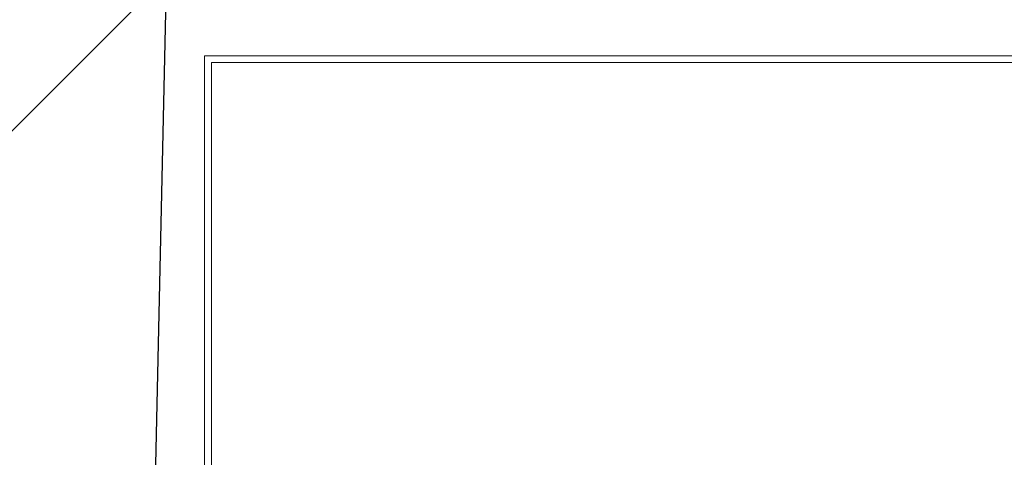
# Model space of a CAD drawing. Header units: millimetres. Extents: x 256092 to 341172, y 103077 to 145077.
# Tile 74 of 139: x 299957 to 300609, y 138635 to 138925. Entities that reach past the tile are written whole.
import ezdxf

# ---------------------------------------------------------------- set-up
doc = ezdxf.new("R2010")
doc.units = ezdxf.units.MM
doc.layers.add('I-FURN', color=62, linetype='Continuous', lineweight=9)
doc.layers.add('SEINA VIIRUTUS', color=8, linetype='Continuous', lineweight=18)
doc.layers.add('SEINAD', color=7, linetype='Continuous')

# ---------------------------------------------------------------- blocks, each defined once
blk = doc.blocks.new('Station_Teacher-Mien_Company-Double-Pedestal-THX - THX Double_Fixed Height_60x30-643774-3_ k sisustuse plaan')
at = {"layer": 'I-FURN'}
for p, q in [((700, -381), (700, 381)), ((695.44, -376.44), (695.44, 376.44)), ((-695.44, -376.44), (695.44, -376.44)), ((-700, -381), (700, -381))]:
    blk.add_line(p, q, dxfattribs=at)

msp = doc.modelspace()

# ---------------------------------------------------------------- hatches: boundary and pattern name
at = {"layer": 'SEINA VIIRUTUS'}
h = msp.add_hatch(dxfattribs=at)
h.set_pattern_fill('ANSI31', color=256, scale=100)
h.set_pattern_definition([(45, (-1047627.23, 105532.54), (-224.5064, 224.5064), [])])
h.paths.add_polyline_path([(300079.38, 140100.85), (300244.32, 140100.83), (300244.42, 140872.83), (299253.66, 140872.96), (299253.56, 140100.96), (299669.38, 140100.9), (299619.68, 137862.22), (299750.3, 137862.22), (299687.94, 135053.27), (299967.18, 135047.07)])

# ---------------------------------------------------------------- linework, layer by layer
at = {"layer": 'SEINAD'}
msp.add_line((300079.38, 140100.85), (299967.18, 135047.07), dxfattribs=at)

# ---------------------------------------------------------------- block references
at = {"layer": 'I-FURN', "rotation": 180.0000000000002}
msp.add_blockref('Station_Teacher-Mien_Company-Double-Pedestal-THX - THX Double_Fixed Height_60x30-643774-3_ k sisustuse plaan', (300779.22, 138519.85), dxfattribs=at)

doc.saveas('drawing.dxf')
